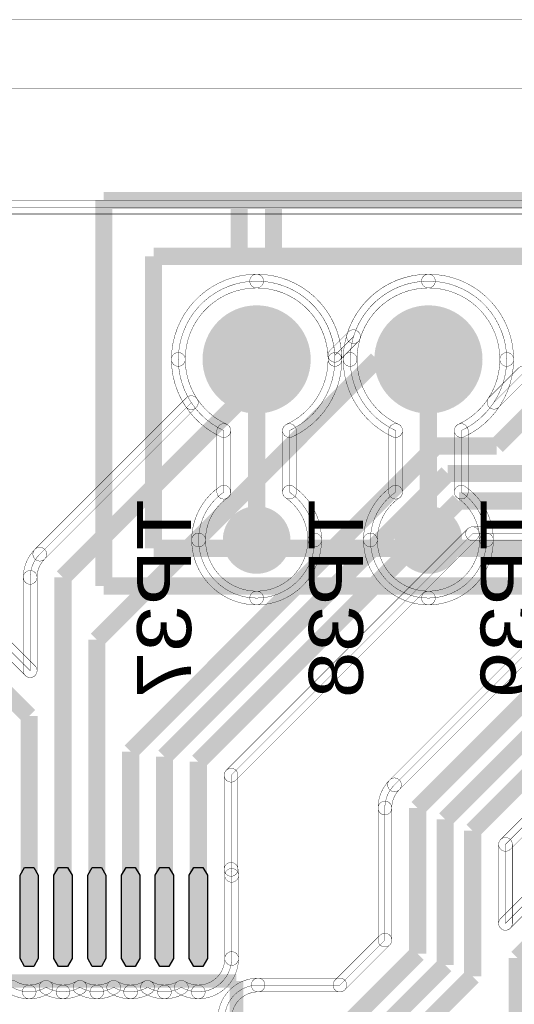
# Model space of a CAD drawing. Header units: millimetres. Extents: x -3.6 to 69.4, y -2.3 to 32.5.
# Tile 11 of 13: x 38 to 45.3, y 18 to 32.5. Entities that reach past the tile are written whole.
import ezdxf
from ezdxf.enums import TextEntityAlignment as Align

# ---------------------------------------------------------------- set-up
doc = ezdxf.new("R2010")
doc.units = ezdxf.units.MM
for name, color, linetype, true_color in [('Bottom Layer', 7, 'Continuous', 0x0000ff), ('Bottom Silkscreen Layer', 7, 'Continuous', 0x66cc33), ('Hole Layer', 7, 'Continuous', 0x222222), ('Top Layer', 7, 'Continuous', 0xff0000), ('Top Silkscreen Layer', 7, 'Continuous', 0xffcc00)]:
    doc.layers.add(name, color=color, linetype=linetype, true_color=true_color)
doc.styles.get("Standard").update_dxf_attribs({"font": 'arial.ttf'})

msp = doc.modelspace()

# ---------------------------------------------------------------- hatches: boundary and pattern name
at = {"layer": 'Bottom Layer'}
for points in [[(40.659, 27.492, 1), (42.259, 27.492, 1)], [(43.199, 27.492, 1), (44.799, 27.492, 1)], [(40.959, 24.823, 1), (41.959, 24.823, 1)], [(43.499, 24.823, 1), (44.499, 24.823, 1)]]:
    msp.add_hatch(color=256, dxfattribs=at).paths.add_polyline_path(points)
at = {"layer": 'Hole Layer'}
for points in [[(40.959, 27.492, 1), (41.959, 27.492, 1)], [(43.499, 27.492, 1), (44.499, 27.492, 1)]]:
    msp.add_hatch(color=256, dxfattribs=at).paths.add_polyline_path(points)
at = {"layer": 'Top Layer'}
for points in [[(40.659, 27.492, 1), (42.259, 27.492, 1)], [(43.199, 27.492, 1), (44.799, 27.492, 1)], [(38.231, 18.635), (38.163, 18.518), (38.028, 18.518), (37.961, 18.635), (37.961, 19.865), (38.028, 19.982), (38.163, 19.982), (38.231, 19.865)], [(38.731, 18.635), (38.664, 18.518), (38.529, 18.518), (38.461, 18.635), (38.461, 19.865), (38.529, 19.982), (38.664, 19.982), (38.731, 19.865)], [(39.231, 18.635), (39.163, 18.518), (39.028, 18.518), (38.961, 18.635), (38.961, 19.865), (39.028, 19.982), (39.163, 19.982), (39.231, 19.865)], [(39.731, 18.635), (39.664, 18.518), (39.529, 18.518), (39.461, 18.635), (39.461, 19.865), (39.529, 19.982), (39.664, 19.982), (39.731, 19.865)], [(40.231, 18.635), (40.163, 18.518), (40.028, 18.518), (39.961, 18.635), (39.961, 19.865), (40.028, 19.982), (40.163, 19.982), (40.231, 19.865)], [(40.731, 18.635), (40.664, 18.518), (40.529, 18.518), (40.461, 18.635), (40.461, 19.865), (40.529, 19.982), (40.664, 19.982), (40.731, 19.865)]]:
    msp.add_hatch(color=256, dxfattribs=at).paths.add_polyline_path(points)

# ---------------------------------------------------------------- linework, layer by layer
at = {"layer": 'Bottom Layer', "const_width": 0.00508}
msp.add_lwpolyline([(-2.032, 31.496), (-2.032, -1.27), (67.564, -1.27), (67.564, 31.496)], close=True, dxfattribs=at)
for points in [[(0.257, 29.642, -1), (0.257, 29.845), (64.744, 29.845, -1), (64.744, 29.642)], [(64.744, 9.357), (64.744, 0.257), (0.257, 0.257), (0.257, 9.357, 0.314172), (2, 8.142, 0.414214), (3.858, 10, 0.414214), (2, 11.858, 0.314172), (0.257, 10.643), (0.257, 19.357, 0.314172), (2, 18.142, 0.414214), (3.858, 20, 0.414214), (2, 21.858, 0.314172), (0.257, 20.643), (0.257, 29.744), (64.744, 29.744), (64.744, 20.643, 0.314172), (63, 21.858, 0.414214), (61.142, 20, 0.414214), (63, 18.142, 0.314172), (64.744, 19.357), (64.744, 10.643, 0.314172), (63, 11.858, 0.414214), (61.142, 10, 0.414214), (63, 8.142, 0.314172)], [(40.199, 27.492, -0.414214), (41.459, 28.752, -1), (41.459, 28.549, 0.414214), (40.403, 27.492, -1)], [(41.459, 28.752, -0.414214), (42.719, 27.492, -1), (42.516, 27.492, 0.414214), (41.459, 28.549, -1)], [(42.739, 27.492, -0.414214), (43.999, 28.752, -1), (43.999, 28.549, 0.414214), (42.943, 27.492, -1)], [(43.999, 28.752, -0.414214), (45.259, 27.492, -1), (45.056, 27.492, 0.414214), (43.999, 28.549, -1)], [(40.601, 24.823, 0.414214), (41.459, 23.964, 0.414214), (42.317, 24.823, 0.247355), (41.944, 25.53), (41.944, 26.44, 0.292586), (42.617, 27.492, 0.414214), (41.459, 28.65, 0.414214), (40.301, 27.492, 0.292586), (40.974, 26.44), (40.974, 25.53, 0.247355)], [(43.141, 24.823, 0.414214), (43.999, 23.964, 0.414214), (44.857, 24.823, 0.247355), (44.484, 25.53), (44.484, 26.44, 0.292586), (45.157, 27.492, 0.414214), (43.999, 28.65, 0.414214), (42.841, 27.492, 0.292586), (43.514, 26.44), (43.514, 25.53, 0.247355)], [(40.931, 26.348, -0.292586), (40.199, 27.492, -1), (40.403, 27.492, 0.292586), (41.017, 26.533, -1)], [(42.719, 27.492, -0.292586), (41.987, 26.348, -1), (41.902, 26.533, 0.292586), (42.516, 27.492, -1)], [(43.471, 26.348, -0.292586), (42.739, 27.492, -1), (42.943, 27.492, 0.292586), (43.557, 26.533, -1)], [(45.259, 27.492, -0.292586), (44.527, 26.348, -1), (44.442, 26.533, 0.292586), (45.056, 27.492, -1)], [(40.872, 26.44, -1), (41.076, 26.44), (41.076, 25.53, -1), (40.872, 25.53)], [(42.046, 25.53, -1), (41.843, 25.53), (41.843, 26.44, -1), (42.046, 26.44)], [(43.412, 26.44, -1), (43.616, 26.44), (43.616, 25.53, -1), (43.412, 25.53)], [(44.586, 25.53, -1), (44.383, 25.53), (44.383, 26.44, -1), (44.586, 26.44)], [(40.499, 24.823, -0.247355), (40.917, 25.614, -1), (41.031, 25.447, 0.247355), (40.703, 24.823, -1)], [(42.002, 25.614, -0.247355), (42.419, 24.823, -1), (42.216, 24.823, 0.247355), (41.887, 25.447, -1)], [(43.039, 24.823, -0.247355), (43.457, 25.614, -1), (43.571, 25.447, 0.247355), (43.243, 24.823, -1)], [(44.542, 25.614, -0.247355), (44.959, 24.823, -1), (44.756, 24.823, 0.247355), (44.427, 25.447, -1)], [(41.459, 23.863, -0.414214), (40.499, 24.823, -1), (40.703, 24.823, 0.414214), (41.459, 24.066, -1)], [(42.419, 24.823, -0.414214), (41.459, 23.863, -1), (41.459, 24.066, 0.414214), (42.216, 24.823, -1)], [(43.999, 23.863, -0.414214), (43.039, 24.823, -1), (43.243, 24.823, 0.414214), (43.999, 24.066, -1)], [(44.959, 24.823, -0.414214), (43.999, 23.863, -1), (43.999, 24.066, 0.414214), (44.756, 24.823, -1)]]:
    msp.add_lwpolyline(points, format="xyb", close=True, dxfattribs=at)
at = {"layer": 'Bottom Layer', "const_width": 0.254}
for points in [[(41.459, 27.492), (41.459, 24.823)], [(43.999, 27.492), (43.999, 24.823)]]:
    msp.add_lwpolyline(points, dxfattribs=at)
at = {"layer": 'Top Layer', "const_width": 0.00508}
msp.add_lwpolyline([(-3.556, 32.512), (-3.556, -2.286), (68.58, -2.286), (68.58, 32.512)], close=True, dxfattribs=at)
for points in [[(0.257, 29.642, -1), (0.257, 29.845), (64.744, 29.845, -1), (64.744, 29.642)], [(40.199, 27.492, -0.414214), (41.459, 28.752, -1), (41.459, 28.549, 0.414214), (40.403, 27.492, -1)], [(41.459, 28.752, -0.398707), (42.717, 27.559, -1), (42.514, 27.548, 0.398707), (41.459, 28.549, -1)], [(42.794, 27.859, -0.330118), (43.999, 28.752, -1), (43.999, 28.549, 0.330118), (42.988, 27.8, -1)], [(43.999, 28.752, -0.414214), (45.259, 27.492, -1), (45.056, 27.492, 0.414214), (43.999, 28.549, -1)], [(42.688, 27.482, -1), (42.544, 27.626), (42.819, 27.901, -1), (42.963, 27.757)], [(40.409, 26.797, -0.147168), (40.199, 27.492, -1), (40.403, 27.492, 0.147168), (40.578, 26.909, -1)], [(45.259, 27.492, -0.145608), (45.054, 26.803, -1), (44.884, 26.915, 0.145608), (45.056, 27.492, -1)], [(45.041, 26.787, -1), (44.897, 26.931), (45.327, 27.361, -1), (45.471, 27.217)], [(33.838, 27.02, -1), (33.982, 27.163), (38.183, 22.962, -1), (38.039, 22.819)], [(38.325, 24.541, -1), (38.181, 24.685), (40.421, 26.925, -1), (40.565, 26.781)], [(41.153, 21.273, -1), (41.009, 21.417), (44.579, 24.987, -1), (44.723, 24.843)], [(43.569, 21.131, -1), (43.426, 21.275), (47.138, 24.987, -1), (47.281, 24.843)], [(44.651, 24.813, -1), (44.651, 25.017), (47.209, 25.017, -1), (47.209, 24.813)], [(38.009, 24.27, -0.198912), (38.181, 24.685, -1), (38.325, 24.541, 0.198912), (38.212, 24.27, -1)], [(38.325, 24.541, -1), (38.181, 24.685), (38.181, 24.685, -1), (38.325, 24.541)], [(38.009, 24.27, -1), (38.212, 24.27), (38.212, 24.27, -1), (38.009, 24.27)], [(38.009, 24.27, -1), (38.212, 24.27), (38.212, 22.89, -1), (38.009, 22.89)], [(45.21, 20.25, -1), (45.067, 20.394), (48.389, 23.717, -1), (48.533, 23.573)], [(41.183, 19.953, -1), (40.98, 19.953), (40.98, 21.345, -1), (41.183, 21.345)], [(43.254, 20.86, -0.198912), (43.426, 21.275, -1), (43.569, 21.131, 0.198912), (43.457, 20.86, -1)], [(43.569, 21.131, -1), (43.426, 21.275), (43.426, 21.275, -1), (43.569, 21.131)], [(43.254, 20.86, -1), (43.457, 20.86), (43.457, 20.86, -1), (43.254, 20.86)], [(43.254, 20.86, -1), (43.457, 20.86), (43.457, 18.908, -1), (43.254, 18.908)], [(45.24, 19.154, -1), (45.037, 19.154), (45.037, 20.322, -1), (45.24, 20.322)], [(45.21, 19.083, -1), (45.067, 19.226), (46.128, 20.288, -1), (46.272, 20.144)], [(41.181, 19.972, -0.045126), (41.191, 19.865, -1), (40.988, 19.865, 0.045126), (40.981, 19.935, -1)], [(40.988, 19.865, -1), (41.191, 19.865), (41.191, 18.635, -1), (40.988, 18.635)], [(42.762, 18.171, -1), (42.618, 18.315), (43.284, 18.98, -1), (43.427, 18.836)], [(41.191, 18.635, -0.414214), (40.596, 18.04, -1), (40.596, 18.243, 0.414214), (40.988, 18.635, -1)], [(40.886, 17.75, -0.414214), (41.481, 18.345, -1), (41.481, 18.142, 0.414214), (41.089, 17.75, -1)], [(41.481, 18.142, -1), (41.481, 18.345), (42.69, 18.345, -1), (42.69, 18.142)], [(38.096, 18.04, -0.133664), (37.794, 18.122, -1), (37.897, 18.297, 0.133664), (38.096, 18.243, -1)], [(38.397, 18.122, -0.133739), (38.096, 18.04, -1), (38.096, 18.243, 0.133739), (38.294, 18.297, -1)], [(38.596, 18.04, -0.133739), (38.294, 18.122, -1), (38.397, 18.297, 0.133739), (38.596, 18.243, -1)], [(38.897, 18.122, -0.133664), (38.596, 18.04, -1), (38.596, 18.243, 0.133664), (38.794, 18.297, -1)], [(39.096, 18.04, -0.133664), (38.794, 18.122, -1), (38.897, 18.297, 0.133664), (39.096, 18.243, -1)], [(39.397, 18.122, -0.133739), (39.096, 18.04, -1), (39.096, 18.243, 0.133739), (39.294, 18.297, -1)], [(39.596, 18.04, -0.133739), (39.294, 18.122, -1), (39.397, 18.297, 0.133739), (39.596, 18.243, -1)], [(39.897, 18.122, -0.133664), (39.596, 18.04, -1), (39.596, 18.243, 0.133664), (39.794, 18.297, -1)], [(40.096, 18.04, -0.133664), (39.794, 18.122, -1), (39.897, 18.297, 0.133664), (40.096, 18.243, -1)], [(40.397, 18.122, -0.133739), (40.096, 18.04, -1), (40.096, 18.243, 0.133739), (40.294, 18.297, -1)], [(40.596, 18.04, -0.133739), (40.294, 18.122, -1), (40.397, 18.297, 0.133739), (40.596, 18.243, -1)]]:
    msp.add_lwpolyline(points, format="xyb", close=True, dxfattribs=at)
for points in [[(0.257, 29.744), (64.744, 29.744), (64.744, 20.643, 0.314172), (63, 21.858, 0.414214), (61.142, 20, 0.414214), (63, 18.142, 0.314172), (64.744, 19.357), (64.744, 10.643, 0.314172), (63, 11.858, 0.414214), (61.142, 10, 0.414214), (63, 8.142, 0.314172), (64.744, 9.357), (64.744, 0.257), (0.257, 0.257)], [(45.399, 27.289), (44.969, 26.859, 0.145608), (45.157, 27.492, 0.414214), (43.999, 28.65, 0.330118), (42.891, 27.829), (42.616, 27.554, 0.398707), (41.459, 28.65, 0.414214), (40.301, 27.492, 0.147168), (40.493, 26.853), (38.253, 24.613), (38.253, 24.613, 0.198912), (38.111, 24.27), (38.111, 24.27), (38.111, 22.89), (33.91, 27.092, 0.088522)], [(37.846, 18.21, 0.133664), (38.096, 18.142, 0.133739), (38.346, 18.21, 0.133739), (38.596, 18.142, 0.133664), (38.846, 18.21, 0.133664), (39.096, 18.142, 0.133739), (39.346, 18.21, 0.133739), (39.596, 18.142, 0.133664), (39.846, 18.21, 0.133664), (40.096, 18.142, 0.133739), (40.346, 18.21, 0.133739), (40.596, 18.142, 0.414214), (41.089, 18.635), (41.089, 19.865, 0.045126), (41.081, 19.953), (41.081, 21.345), (44.651, 24.915), (47.209, 24.915), (43.497, 21.203), (43.497, 21.203, 0.198912), (43.355, 20.86), (43.355, 20.86), (43.355, 18.908), (42.69, 18.243), (41.481, 18.243, 0.414214), (40.988, 17.75, 0.133739)]]:
    msp.add_lwpolyline(points, format="xyb", dxfattribs=at)
at = {"layer": 'Top Layer'}
for points, const_width in [([(38.096, 22.219), (32.823, 27.492)], 0.254), ([(39.096, 23.348), (43.24, 27.492)], 0.254), ([(41.459, 27.133), (41.459, 27.492)], 0.254), ([(43.24, 27.492), (43.999, 27.492)], 0.254), ([(45.009, 26.213), (46.288, 27.492)], 0.254), ([(38.596, 24.27), (41.459, 27.133)], 0.254), ([(39.596, 21.695), (44.113, 26.213)], 0.254), ([(44.113, 26.213), (45.009, 26.213)], 0.254), ([(44.282, 25.806), (40.096, 21.621)], 0.254), ([(47.753, 25.806), (44.282, 25.806)], 0.254), ([(40.596, 21.546), (44.45, 25.4)], 0.254), ([(44.45, 25.4), (49.886, 25.4)], 0.254), ([(43.84, 20.86), (47.974, 24.994)], 0.254), ([(44.247, 20.692), (48.092, 24.536)], 0.254), ([(38.596, 19.25), (38.596, 24.27)], 0.254), ([(44.653, 20.523), (48.26, 24.13)], 0.254), ([(46.2, 20.216), (45.138, 19.154), (45.138, 20.322), (48.461, 23.645)], 0.00508), ([(39.096, 19.25), (39.096, 23.348)], 0.254), ([(38.096, 19.25), (38.096, 22.219)], 0.254), ([(39.596, 19.25), (39.596, 21.695)], 0.254), ([(40.096, 21.621), (40.096, 19.25)], 0.254), ([(40.596, 19.25), (40.596, 21.546)], 0.254), ([(43.84, 18.707), (43.84, 20.86)], 0.254), ([(44.247, 18.539), (44.247, 20.692)], 0.254), ([(44.653, 18.371), (44.653, 20.523)], 0.254), ([(45.314, 18.644), (46.953, 20.283)], 0.254), ([(42.883, 17.75), (43.84, 18.707)], 0.254), ([(42.958, 17.25), (44.247, 18.539)], 0.254), ([(45.314, 17.694), (45.314, 18.644)], 0.254), ([(43.033, 16.75), (44.653, 18.371)], 0.254)]:
    msp.add_lwpolyline(points, dxfattribs=dict(at, const_width=const_width))
for points in [[(38.231, 18.635), (38.163, 18.518), (38.028, 18.518), (37.961, 18.635), (37.961, 19.865), (38.028, 19.982), (38.163, 19.982), (38.231, 19.865)], [(38.731, 18.635), (38.664, 18.518), (38.529, 18.518), (38.461, 18.635), (38.461, 19.865), (38.529, 19.982), (38.664, 19.982), (38.731, 19.865)], [(39.231, 18.635), (39.163, 18.518), (39.028, 18.518), (38.961, 18.635), (38.961, 19.865), (39.028, 19.982), (39.163, 19.982), (39.231, 19.865)], [(39.731, 18.635), (39.664, 18.518), (39.529, 18.518), (39.461, 18.635), (39.461, 19.865), (39.529, 19.982), (39.664, 19.982), (39.731, 19.865)], [(40.231, 18.635), (40.163, 18.518), (40.028, 18.518), (39.961, 18.635), (39.961, 19.865), (40.028, 19.982), (40.163, 19.982), (40.231, 19.865)], [(40.731, 18.635), (40.664, 18.518), (40.529, 18.518), (40.461, 18.635), (40.461, 19.865), (40.529, 19.982), (40.664, 19.982), (40.731, 19.865)]]:
    msp.add_lwpolyline(points, close=True, dxfattribs=at)
at = {"layer": 'Top Silkscreen Layer'}
for points, const_width in [([(39.199, 24.142), (39.199, 29.842)], 0.254), ([(39.199, 29.842), (64.199, 29.842)], 0.254), ([(39.199, 24.142), (39.199, 29.842)], 0.254), ([(39.199, 29.842), (64.199, 29.842)], 0.254), ([(41.2, 29.016), (41.2, 29.842)], 0.254), ([(41.2, 29.016), (41.2, 29.842)], 0.254), ([(41.708, 29.016), (41.708, 29.842)], 0.254), ([(41.708, 29.016), (41.708, 29.842)], 0.254), ([(63.557, 29.016), (39.935, 29.016)], 0.254), ([(39.935, 29.016), (39.935, 24.698)], 0.254), ([(63.557, 29.016), (39.935, 29.016)], 0.254), ([(39.935, 29.016), (39.935, 24.698)], 0.254), ([(39.935, 24.698), (63.557, 24.698)], 0.254), ([(39.935, 24.698), (63.557, 24.698)], 0.254), ([(64.199, 24.142), (39.199, 24.142)], 0.254), ([(64.199, 24.142), (39.199, 24.142)], 0.254), ([(34.506, 18.302), (41.161, 18.302)], 0.2), ([(34.506, 18.302), (41.161, 18.302)], 0.2), ([(41.161, 18.302), (41.161, 11.673)], 0.2), ([(41.161, 18.302), (41.161, 11.673)], 0.2)]:
    msp.add_lwpolyline(points, dxfattribs=dict(at, const_width=const_width))

# ---------------------------------------------------------------- texts
at = {"layer": 'Bottom Silkscreen Layer', "text_generation_flag": 2, "width": 1.1}
for s, p in [('TP37', (40.731, 25.424)), ('TP38', (43.271, 25.424)), ('TP39', (45.811, 25.424))]:
    msp.add_text(s, height=0.8001, rotation=90, dxfattribs=at).set_placement(p, align=Align.BOTTOM_LEFT)

doc.saveas('drawing.dxf')
